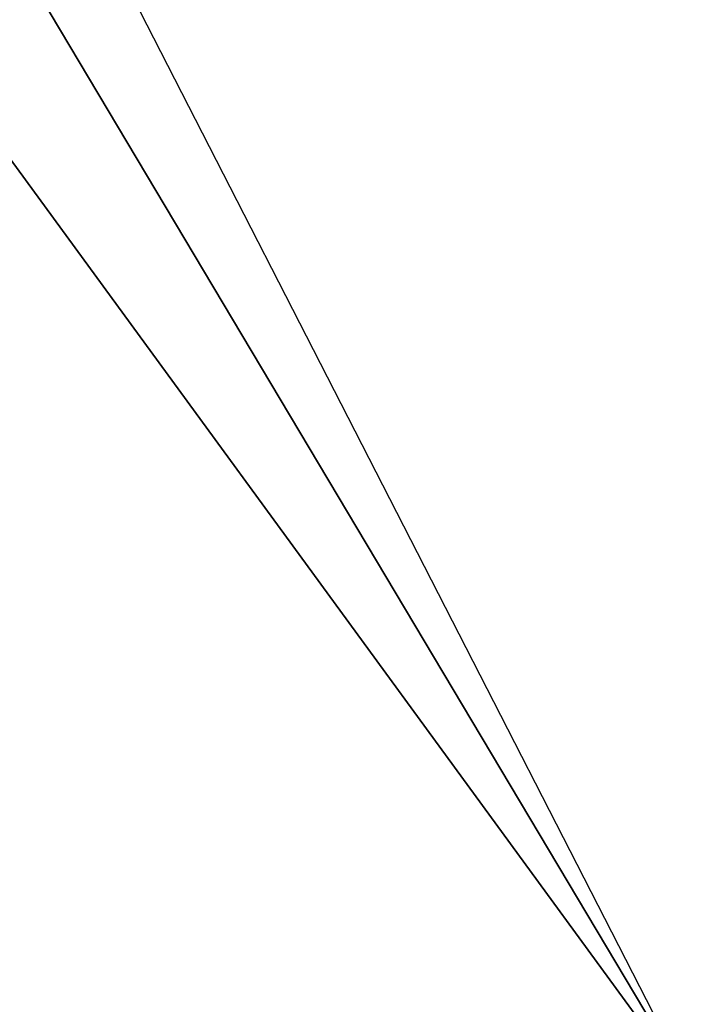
# Model space of a CAD drawing. Header units: millimetres. Extents: x 26 to 326, y -150 to 150.
# Tile 146 of 256: x 169.5303 to 169.551, y -5.0517 to -5.0217. Entities that reach past the tile are written whole.
import ezdxf

# ---------------------------------------------------------------- set-up
doc = ezdxf.new("R2010")
doc.units = ezdxf.units.MM
doc.header["$LTSCALE"] = 25.4
doc.layers.get('0').update_dxf_attribs({"true_color": 0xff5454})

# ---------------------------------------------------------------- blocks, each defined once
blk = doc.blocks.new('Z_o_enie AMALFI_8381_8380 pm 1.STL')
at = {"color": 18, "true_color": 0x000000}
mesh = blk.add_polyface(dxfattribs=at)
corners = [(168.952637, -3.887374, 350.637756), (169.550964, -5.054644, 350.622437), (169.032181, -4.184094, 357.63446)]
mesh.append_faces([[corners[k] for k in face] for face in [(0, 1, 2)]], dxfattribs={"color": 18})
mesh = blk.add_polyface(dxfattribs=at)
corners = [(169.032181, -4.184094, 357.63446), (169.550964, -5.054644, 350.622437), (169.257751, -4.653466, 357.628296)]
mesh.append_faces([[corners[k] for k in face] for face in [(0, 1, 2)]], dxfattribs={"color": 18})
mesh = blk.add_polyface(dxfattribs=at)
corners = [(169.257751, -4.653466, 357.628296), (169.550964, -5.054644, 350.622437), (169.516296, -5.101641, 357.622437)]
mesh.append_faces([[corners[k] for k in face] for face in [(0, 1, 2)]], dxfattribs={"color": 18})

msp = doc.modelspace()

# ---------------------------------------------------------------- block references
at = {"color": 0}
msp.add_blockref('Z_o_enie AMALFI_8381_8380 pm 1.STL', (0, 0), dxfattribs=at)

doc.saveas('drawing.dxf')
